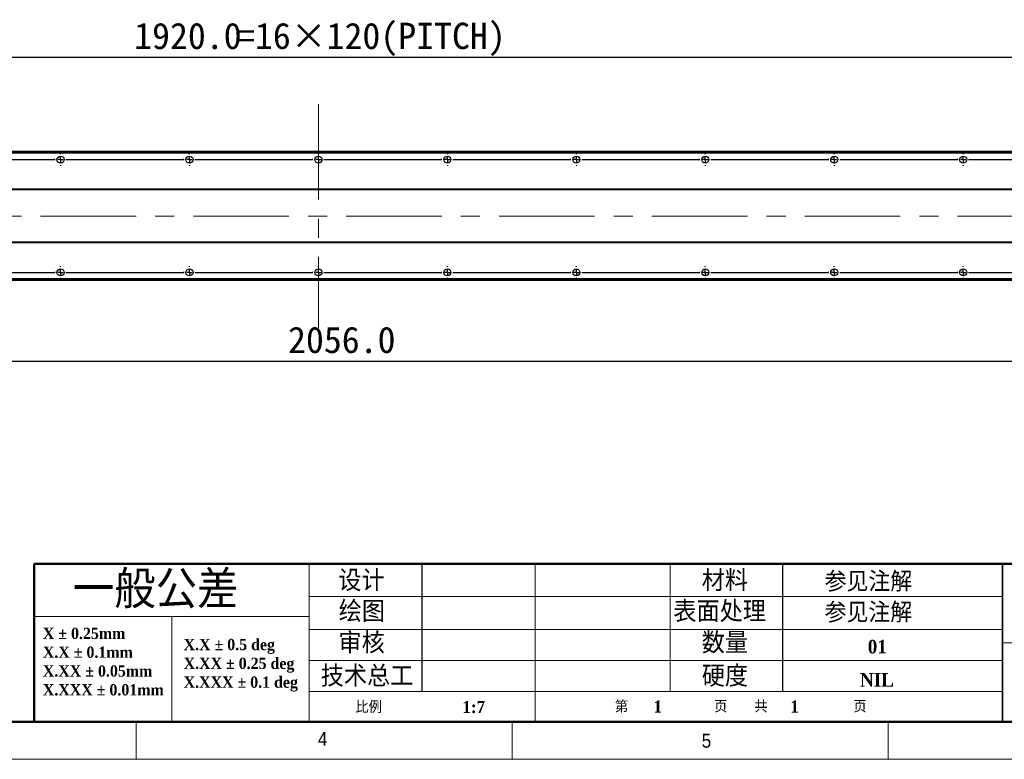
# Model space of a CAD drawing. Header units: millimetres. Extents: x 35 to 2924, y 35 to 2044.
# Tile 4 of 9: x 1012 to 1928, y 35 to 724. Entities that reach past the tile are written whole.
import ezdxf

# ---------------------------------------------------------------- set-up
doc = ezdxf.new("R2010")
doc.units = ezdxf.units.MM
doc.header["$LTSCALE"] = 7
doc.linetypes.add('CENTERX2', pattern=[20.32, 12.7, -2.54, 2.54, -2.54])
doc.layers.add('DIMNS', color=7, linetype='Continuous')
doc.styles.add('SLDTEXTSTYLE1', font='Gothic.ttf', dxfattribs={"width": 0.913})
doc.styles.add('SLDTEXTSTYLE2', font='timesbd.ttf', dxfattribs={"width": 0.933})
doc.styles.add('SLDTEXTSTYLE3', font='txt', dxfattribs={"bigfont": 'bigfont'})
doc.styles.add('SLDTEXTSTYLE4', font='txt', dxfattribs={"bigfont": 'bigfont'})
doc.styles.add('SLDTEXTSTYLE9', font='txt')
doc.dimstyles.new('SLDDIMSTYLE0', dxfattribs={"dimtxt": 24.5, "dimasz": 14, "dimexe": 0, "dimexo": 0.0625, "dimgap": 6.125, "dimtad": 2, "dimdec": 1, "dimrnd": 1e-09, "dimzin": 4, "dimdsep": 46, "dimtxsty": 'SLDTEXTSTYLE9', "dimsah": 1, "dimcen": 0.09, "dimadec": 0, "dimazin": 1, "dimtfac": 1, "dimtdec": 1, "dimtofl": 0, "dimtmove": 0, "dimatfit": 3, "dimfxl": 0, "dimfrac": 2, "dimtolj": 1, "dimtzin": 12, "dimarcsym": 0})

# ---------------------------------------------------------------- blocks, each defined once
blk = doc.blocks.new('SW_NOTE_0')
at = {"color": 0, "linetype": 'Continuous', "lineweight": 0, "char_height": 10.5, "attachment_point": 1, "style": 'SLDTEXTSTYLE2'}
for s, insert in [('X.X ± 0.5 deg', (0, 13.85)), ('X.XX ± 0.25 deg', (0, -3.65)), ('X.XXX ± 0.1 deg', (0, -21.15))]:
    blk.add_mtext(s, dxfattribs=dict(at, insert=insert))
blk = doc.blocks.new('SW_NOTE_1')
at = {"color": 0, "linetype": 'Continuous', "lineweight": 0, "char_height": 10.5, "attachment_point": 1, "style": 'SLDTEXTSTYLE2'}
for s, insert in [('X ± 0.25mm ', (0, 13.85)), ('X.X ± 0.1mm', (0, -3.65))]:
    blk.add_mtext(s, dxfattribs=dict(at, insert=insert))
blk = doc.blocks.new('SW_NOTE_2')
at = {"color": 0, "linetype": 'Continuous', "lineweight": 0, "char_height": 10.5, "attachment_point": 1, "style": 'SLDTEXTSTYLE2'}
for s, insert in [('X.XX ± 0.05mm', (0, 13.85)), ('X.XXX ± 0.01mm', (0, -3.65))]:
    blk.add_mtext(s, dxfattribs=dict(at, insert=insert))
blk = doc.blocks.new('_D_13')
at = {"layer": 'DIMNS'}
for p, q in [((261.69, 531.97), (261.69, 398.67)), ((2317.69, 526.43), (2317.69, 398.67)), ((261.69, 405.67), (2317.69, 405.67))]:
    blk.add_line(p, q, dxfattribs=at)
for points in [[(261.69, 405.67), (275.69, 403.57), (275.69, 407.77)], [(2317.69, 405.67), (2303.69, 407.77), (2303.69, 403.57)]]:
    blk.add_solid(points, dxfattribs=at)
at = {"layer": 'DIMNS', "insert": (1261.41, 437.81), "char_height": 24.5, "attachment_point": 1, "style": 'SLDTEXTSTYLE9'}
blk.add_mtext('2056.0', dxfattribs=at)
blk = doc.blocks.new('_D_18')
at = {"layer": 'DIMNS'}
for p, q in [((329.69, 602.25), (329.69, 695.66)), ((329.69, 688.66), (2249.69, 688.66)), ((2249.69, 602.25), (2249.69, 695.66))]:
    blk.add_line(p, q, dxfattribs=at)
for points in [[(329.69, 688.66), (343.69, 686.56), (343.69, 690.76)], [(2249.69, 688.66), (2235.69, 690.76), (2235.69, 686.56)]]:
    blk.add_solid(points, dxfattribs=at)
at = {"layer": 'DIMNS', "char_height": 24.5, "attachment_point": 1, "style": 'SLDTEXTSTYLE9'}
for s, insert in [('1920.0', (1118.21, 720.8)), ('=16×120(PITCH)', (1213.97, 720.8))]:
    blk.add_mtext(s, dxfattribs=dict(at, insert=insert))
blk = doc.blocks.new('SW_CENTERMARKSYMBOL_2')
at = {"layer": 'DIMNS', "color": 0}
for p, q in [((365.08, 0), (474.92, 0)), ((474.92, 0), (474.16, 0)), ((480, 0), (477.46, 0)), ((480, 0), (477.46, 0)), ((480, 0), (477.46, 0)), ((480, 0), (477.46, 0)), ((480, 0), (477.46, 0)), ((480, 0), (477.46, 0)), ((480, 0), (477.46, 0)), ((480, 5.08), (480, 5.84)), ((480, 0), (480, 2.54)), ((480, 0), (480, 2.54)), ((480, 0), (480, 2.54)), ((480, 0), (480, 2.54)), ((480, 0), (480, 2.54)), ((480, 0), (480, 2.54)), ((480, 0), (480, 2.54)), ((480, 0), (480, -2.54)), ((480, 0), (482.54, 0)), ((480, 0), (480, -2.54)), ((480, 0), (482.54, 0)), ((480, 0), (480, -2.54)), ((480, 0), (482.54, 0)), ((480, 0), (480, -2.54)), ((480, 0), (482.54, 0)), ((480, 0), (480, -2.54)), ((480, 0), (482.54, 0)), ((480, 0), (480, -2.54)), ((480, 0), (482.54, 0)), ((480, 0), (480, -2.54)), ((480, 0), (482.54, 0)), ((485.08, 0), (485.84, 0)), ((485.08, 0), (594.92, 0)), ((594.92, 0), (594.16, 0)), ((600, 0), (597.46, 0)), ((600, 0), (597.46, 0)), ((600, 0), (597.46, 0)), ((600, 0), (597.46, 0)), ((600, 0), (597.46, 0)), ((600, 0), (597.46, 0)), ((600, 0), (597.46, 0)), ((600, 0), (597.46, 0)), ((600, 5.08), (600, 5.84)), ((600, 0), (600, 2.54)), ((600, 0), (600, 2.54)), ((600, 0), (600, 2.54)), ((600, 0), (600, 2.54)), ((600, 0), (600, 2.54)), ((600, 0), (600, 2.54)), ((600, 0), (600, 2.54)), ((600, 0), (600, 2.54)), ((600, 0), (600, -2.54)), ((600, 0), (602.54, 0)), ((600, 0), (600, -2.54)), ((600, 0), (602.54, 0)), ((600, 0), (600, -2.54)), ((600, 0), (602.54, 0)), ((600, 0), (600, -2.54)), ((600, 0), (602.54, 0)), ((600, 0), (600, -2.54)), ((600, 0), (602.54, 0)), ((600, 0), (600, -2.54)), ((600, 0), (602.54, 0)), ((600, 0), (600, -2.54)), ((600, 0), (602.54, 0)), ((600, 0), (600, -2.54)), ((600, 0), (602.54, 0)), ((605.08, 0), (605.84, 0)), ((605.08, 0), (714.92, 0)), ((714.92, 0), (714.16, 0)), ((720, 0), (717.46, 0)), ((720, 0), (717.46, 0)), ((720, 0), (717.46, 0)), ((720, 0), (717.46, 0)), ((720, 0), (717.46, 0)), ((720, 0), (717.46, 0)), ((720, 0), (717.46, 0)), ((720, 0), (717.46, 0)), ((720, 0), (717.46, 0)), ((720, 5.08), (720, 5.84)), ((720, 0), (720, 2.54)), ((720, 0), (720, 2.54)), ((720, 0), (720, 2.54)), ((720, 0), (720, 2.54)), ((720, 0), (720, 2.54)), ((720, 0), (720, 2.54)), ((720, 0), (720, 2.54)), ((720, 0), (720, 2.54)), ((720, 0), (720, 2.54)), ((720, 0), (720, -2.54)), ((720, 0), (722.54, 0)), ((720, 0), (720, -2.54)), ((720, 0), (722.54, 0)), ((720, 0), (720, -2.54)), ((720, 0), (722.54, 0)), ((720, 0), (720, -2.54)), ((720, 0), (722.54, 0)), ((720, 0), (720, -2.54)), ((720, 0), (722.54, 0)), ((720, 0), (720, -2.54)), ((720, 0), (722.54, 0)), ((720, 0), (720, -2.54)), ((720, 0), (722.54, 0)), ((720, 0), (720, -2.54)), ((720, 0), (722.54, 0)), ((720, 0), (720, -2.54)), ((720, 0), (722.54, 0)), ((725.08, 0), (725.84, 0)), ((725.08, 0), (834.92, 0)), ((834.92, 0), (834.16, 0)), ((840, 0), (837.46, 0)), ((840, 0), (837.46, 0)), ((840, 0), (837.46, 0)), ((840, 0), (837.46, 0)), ((840, 0), (837.46, 0)), ((840, 0), (837.46, 0)), ((840, 0), (837.46, 0)), ((840, 0), (837.46, 0)), ((840, 5.08), (840, 5.84)), ((840, 0), (840, 2.54)), ((840, 0), (840, 2.54)), ((840, 0), (840, 2.54)), ((840, 0), (840, 2.54)), ((840, 0), (840, 2.54)), ((840, 0), (840, 2.54)), ((840, 0), (840, 2.54)), ((840, 0), (840, 2.54)), ((840, 0), (840, -2.54)), ((840, 0), (842.54, 0)), ((840, 0), (840, -2.54)), ((840, 0), (842.54, 0)), ((840, 0), (840, -2.54)), ((840, 0), (842.54, 0)), ((840, 0), (840, -2.54)), ((840, 0), (842.54, 0)), ((840, 0), (840, -2.54)), ((840, 0), (842.54, 0)), ((840, 0), (840, -2.54)), ((840, 0), (842.54, 0)), ((840, 0), (840, -2.54)), ((840, 0), (842.54, 0)), ((840, 0), (840, -2.54)), ((840, 0), (842.54, 0)), ((845.08, 0), (845.84, 0)), ((845.08, 0), (954.92, 0)), ((954.92, 0), (954.16, 0)), ((960, 0), (957.46, 0)), ((960, 0), (957.46, 0)), ((960, 0), (957.46, 0)), ((960, 0), (957.46, 0)), ((960, 0), (957.46, 0)), ((960, 0), (957.46, 0)), ((960, 0), (957.46, 0)), ((960, 5.08), (960, 5.84)), ((960, 0), (960, 2.54)), ((960, 0), (960, 2.54)), ((960, 0), (960, 2.54)), ((960, 0), (960, 2.54)), ((960, 0), (960, 2.54)), ((960, 0), (960, 2.54)), ((960, 0), (960, 2.54)), ((960, 0), (960, -2.54)), ((960, 0), (962.54, 0)), ((960, 0), (960, -2.54)), ((960, 0), (962.54, 0)), ((960, 0), (960, -2.54)), ((960, 0), (962.54, 0)), ((960, 0), (960, -2.54)), ((960, 0), (962.54, 0)), ((960, 0), (960, -2.54)), ((960, 0), (962.54, 0)), ((960, 0), (960, -2.54)), ((960, 0), (962.54, 0)), ((960, 0), (960, -2.54)), ((960, 0), (962.54, 0)), ((965.08, 0), (965.84, 0)), ((965.08, 0), (1074.92, 0)), ((1074.92, 0), (1074.16, 0)), ((1080, 0), (1077.46, 0)), ((1080, 0), (1077.46, 0)), ((1080, 0), (1077.46, 0)), ((1080, 0), (1077.46, 0)), ((1080, 0), (1077.46, 0)), ((1080, 0), (1077.46, 0)), ((1080, 5.08), (1080, 5.84)), ((1080, 0), (1080, 2.54)), ((1080, 0), (1080, 2.54)), ((1080, 0), (1080, 2.54)), ((1080, 0), (1080, 2.54)), ((1080, 0), (1080, 2.54)), ((1080, 0), (1080, 2.54)), ((1080, 0), (1080, -2.54)), ((1080, 0), (1082.54, 0)), ((1080, 0), (1080, -2.54)), ((1080, 0), (1082.54, 0)), ((1080, 0), (1080, -2.54)), ((1080, 0), (1082.54, 0)), ((1080, 0), (1080, -2.54)), ((1080, 0), (1082.54, 0)), ((1080, 0), (1080, -2.54)), ((1080, 0), (1082.54, 0)), ((1080, 0), (1080, -2.54)), ((1080, 0), (1082.54, 0)), ((1085.08, 0), (1085.84, 0)), ((1085.08, 0), (1194.92, 0)), ((1194.92, 0), (1194.16, 0)), ((1200, 0), (1197.46, 0)), ((1200, 0), (1197.46, 0)), ((1200, 0), (1197.46, 0)), ((1200, 0), (1197.46, 0)), ((1200, 0), (1197.46, 0)), ((1200, 5.08), (1200, 5.84)), ((1200, 0), (1200, 2.54)), ((1200, 0), (1200, 2.54)), ((1200, 0), (1200, 2.54)), ((1200, 0), (1200, 2.54)), ((1200, 0), (1200, 2.54)), ((1200, 0), (1200, -2.54)), ((1200, 0), (1202.54, 0)), ((1200, 0), (1200, -2.54)), ((1200, 0), (1202.54, 0)), ((1200, 0), (1200, -2.54)), ((1200, 0), (1202.54, 0)), ((1200, 0), (1200, -2.54)), ((1200, 0), (1202.54, 0)), ((1200, 0), (1200, -2.54)), ((1200, 0), (1202.54, 0)), ((1205.08, 0), (1205.84, 0)), ((1205.08, 0), (1314.92, 0)), ((1314.92, 0), (1314.16, 0)), ((1320, 0), (1317.46, 0)), ((1320, 0), (1317.46, 0)), ((1320, 0), (1317.46, 0)), ((1320, 0), (1317.46, 0)), ((1320, 5.08), (1320, 5.84)), ((1320, 0), (1320, 2.54)), ((1320, 0), (1320, 2.54)), ((1320, 0), (1320, 2.54)), ((1320, 0), (1320, 2.54)), ((1320, 0), (1320, -2.54)), ((1320, 0), (1322.54, 0)), ((1320, 0), (1320, -2.54)), ((1320, 0), (1322.54, 0)), ((1320, 0), (1320, -2.54)), ((1320, 0), (1322.54, 0)), ((1320, 0), (1320, -2.54)), ((1320, 0), (1322.54, 0)), ((1325.08, 0), (1325.84, 0)), ((1325.08, 0), (1434.92, 0)), ((480, -5.08), (480, -5.84)), ((600, -5.08), (600, -5.84)), ((720, -5.08), (720, -5.84)), ((840, -5.08), (840, -5.84)), ((960, -5.08), (960, -5.84)), ((1080, -5.08), (1080, -5.84)), ((1200, -5.08), (1200, -5.84)), ((1320, -5.08), (1320, -5.84))]:
    blk.add_line(p, q, dxfattribs=at)
blk = doc.blocks.new('SW_CENTERMARKSYMBOL_3')
at = {"layer": 'DIMNS', "color": 0}
for p, q in [((245.08, 0), (354.92, 0)), ((354.92, 0), (354.16, 0)), ((360, 0), (357.46, 0)), ((360, 0), (357.46, 0)), ((360, 0), (357.46, 0)), ((360, 0), (357.46, 0)), ((360, 0), (357.46, 0)), ((360, 0), (357.46, 0)), ((360, 0), (357.46, 0)), ((360, 5.08), (360, 5.84)), ((360, 0), (360, 2.54)), ((360, 0), (360, 2.54)), ((360, 0), (360, 2.54)), ((360, 0), (360, 2.54)), ((360, 0), (360, 2.54)), ((360, 0), (360, 2.54)), ((360, 0), (360, 2.54)), ((360, 0), (360, -2.54)), ((360, 0), (362.54, 0)), ((360, 0), (360, -2.54)), ((360, 0), (362.54, 0)), ((360, 0), (360, -2.54)), ((360, 0), (362.54, 0)), ((360, 0), (360, -2.54)), ((360, 0), (362.54, 0)), ((360, 0), (360, -2.54)), ((360, 0), (362.54, 0)), ((360, 0), (360, -2.54)), ((360, 0), (362.54, 0)), ((360, 0), (360, -2.54)), ((360, 0), (362.54, 0)), ((365.08, 0), (365.84, 0)), ((365.08, 0), (474.92, 0)), ((474.92, 0), (474.16, 0)), ((480, 0), (477.46, 0)), ((480, 0), (477.46, 0)), ((480, 0), (477.46, 0)), ((480, 0), (477.46, 0)), ((480, 0), (477.46, 0)), ((480, 0), (477.46, 0)), ((480, 0), (477.46, 0)), ((480, 0), (477.46, 0)), ((480, 5.08), (480, 5.84)), ((480, 0), (480, 2.54)), ((480, 0), (480, 2.54)), ((480, 0), (480, 2.54)), ((480, 0), (480, 2.54)), ((480, 0), (480, 2.54)), ((480, 0), (480, 2.54)), ((480, 0), (480, 2.54)), ((480, 0), (480, 2.54)), ((480, 0), (480, -2.54)), ((480, 0), (482.54, 0)), ((480, 0), (480, -2.54)), ((480, 0), (482.54, 0)), ((480, 0), (480, -2.54)), ((480, 0), (482.54, 0)), ((480, 0), (480, -2.54)), ((480, 0), (482.54, 0)), ((480, 0), (480, -2.54)), ((480, 0), (482.54, 0)), ((480, 0), (480, -2.54)), ((480, 0), (482.54, 0)), ((480, 0), (480, -2.54)), ((480, 0), (482.54, 0)), ((480, 0), (480, -2.54)), ((480, 0), (482.54, 0)), ((485.08, 0), (485.84, 0)), ((485.08, 0), (594.92, 0)), ((594.92, 0), (594.16, 0)), ((600, 0), (597.46, 0)), ((600, 0), (597.46, 0)), ((600, 0), (597.46, 0)), ((600, 0), (597.46, 0)), ((600, 0), (597.46, 0)), ((600, 0), (597.46, 0)), ((600, 0), (597.46, 0)), ((600, 0), (597.46, 0)), ((600, 0), (597.46, 0)), ((600, 5.08), (600, 5.84)), ((600, 0), (600, 2.54)), ((600, 0), (600, 2.54)), ((600, 0), (600, 2.54)), ((600, 0), (600, 2.54)), ((600, 0), (600, 2.54)), ((600, 0), (600, 2.54)), ((600, 0), (600, 2.54)), ((600, 0), (600, 2.54)), ((600, 0), (600, 2.54)), ((600, 0), (600, -2.54)), ((600, 0), (602.54, 0)), ((600, 0), (600, -2.54)), ((600, 0), (602.54, 0)), ((600, 0), (600, -2.54)), ((600, 0), (602.54, 0)), ((600, 0), (600, -2.54)), ((600, 0), (602.54, 0)), ((600, 0), (600, -2.54)), ((600, 0), (602.54, 0)), ((600, 0), (600, -2.54)), ((600, 0), (602.54, 0)), ((600, 0), (600, -2.54)), ((600, 0), (602.54, 0)), ((600, 0), (600, -2.54)), ((600, 0), (602.54, 0)), ((600, 0), (600, -2.54)), ((600, 0), (602.54, 0)), ((605.08, 0), (605.84, 0)), ((605.08, 0), (714.92, 0)), ((714.92, 0), (714.16, 0)), ((720, 0), (717.46, 0)), ((720, 0), (717.46, 0)), ((720, 0), (717.46, 0)), ((720, 0), (717.46, 0)), ((720, 0), (717.46, 0)), ((720, 0), (717.46, 0)), ((720, 0), (717.46, 0)), ((720, 0), (717.46, 0)), ((720, 5.08), (720, 5.84)), ((720, 0), (720, 2.54)), ((720, 0), (720, 2.54)), ((720, 0), (720, 2.54)), ((720, 0), (720, 2.54)), ((720, 0), (720, 2.54)), ((720, 0), (720, 2.54)), ((720, 0), (720, 2.54)), ((720, 0), (720, 2.54)), ((720, 0), (720, -2.54)), ((720, 0), (722.54, 0)), ((720, 0), (720, -2.54)), ((720, 0), (722.54, 0)), ((720, 0), (720, -2.54)), ((720, 0), (722.54, 0)), ((720, 0), (720, -2.54)), ((720, 0), (722.54, 0)), ((720, 0), (720, -2.54)), ((720, 0), (722.54, 0)), ((720, 0), (720, -2.54)), ((720, 0), (722.54, 0)), ((720, 0), (720, -2.54)), ((720, 0), (722.54, 0)), ((720, 0), (720, -2.54)), ((720, 0), (722.54, 0)), ((725.08, 0), (725.84, 0)), ((725.08, 0), (834.92, 0)), ((834.92, 0), (834.16, 0)), ((840, 0), (837.46, 0)), ((840, 0), (837.46, 0)), ((840, 0), (837.46, 0)), ((840, 0), (837.46, 0)), ((840, 0), (837.46, 0)), ((840, 0), (837.46, 0)), ((840, 0), (837.46, 0)), ((840, 5.08), (840, 5.84)), ((840, 0), (840, 2.54)), ((840, 0), (840, 2.54)), ((840, 0), (840, 2.54)), ((840, 0), (840, 2.54)), ((840, 0), (840, 2.54)), ((840, 0), (840, 2.54)), ((840, 0), (840, 2.54)), ((840, 0), (840, -2.54)), ((840, 0), (842.54, 0)), ((840, 0), (840, -2.54)), ((840, 0), (842.54, 0)), ((840, 0), (840, -2.54)), ((840, 0), (842.54, 0)), ((840, 0), (840, -2.54)), ((840, 0), (842.54, 0)), ((840, 0), (840, -2.54)), ((840, 0), (842.54, 0)), ((840, 0), (840, -2.54)), ((840, 0), (842.54, 0)), ((840, 0), (840, -2.54)), ((840, 0), (842.54, 0)), ((845.08, 0), (845.84, 0)), ((845.08, 0), (954.92, 0)), ((954.92, 0), (954.16, 0)), ((960, 0), (957.46, 0)), ((960, 0), (957.46, 0)), ((960, 0), (957.46, 0)), ((960, 0), (957.46, 0)), ((960, 0), (957.46, 0)), ((960, 0), (957.46, 0)), ((960, 5.08), (960, 5.84)), ((960, 0), (960, 2.54)), ((960, 0), (960, 2.54)), ((960, 0), (960, 2.54)), ((960, 0), (960, 2.54)), ((960, 0), (960, 2.54)), ((960, 0), (960, 2.54)), ((960, 0), (960, -2.54)), ((960, 0), (962.54, 0)), ((960, 0), (960, -2.54)), ((960, 0), (962.54, 0)), ((960, 0), (960, -2.54)), ((960, 0), (962.54, 0)), ((960, 0), (960, -2.54)), ((960, 0), (962.54, 0)), ((960, 0), (960, -2.54)), ((960, 0), (962.54, 0)), ((960, 0), (960, -2.54)), ((960, 0), (962.54, 0)), ((965.08, 0), (965.84, 0)), ((965.08, 0), (1074.92, 0)), ((1074.92, 0), (1074.16, 0)), ((1080, 0), (1077.46, 0)), ((1080, 0), (1077.46, 0)), ((1080, 0), (1077.46, 0)), ((1080, 0), (1077.46, 0)), ((1080, 0), (1077.46, 0)), ((1080, 5.08), (1080, 5.84)), ((1080, 0), (1080, 2.54)), ((1080, 0), (1080, 2.54)), ((1080, 0), (1080, 2.54)), ((1080, 0), (1080, 2.54)), ((1080, 0), (1080, 2.54)), ((1080, 0), (1080, -2.54)), ((1080, 0), (1082.54, 0)), ((1080, 0), (1080, -2.54)), ((1080, 0), (1082.54, 0)), ((1080, 0), (1080, -2.54)), ((1080, 0), (1082.54, 0)), ((1080, 0), (1080, -2.54)), ((1080, 0), (1082.54, 0)), ((1080, 0), (1080, -2.54)), ((1080, 0), (1082.54, 0)), ((1085.08, 0), (1085.84, 0)), ((1085.08, 0), (1194.92, 0)), ((1194.92, 0), (1194.16, 0)), ((1200, 0), (1197.46, 0)), ((1200, 0), (1197.46, 0)), ((1200, 0), (1197.46, 0)), ((1200, 0), (1197.46, 0)), ((1200, 5.08), (1200, 5.84)), ((1200, 0), (1200, 2.54)), ((1200, 0), (1200, 2.54)), ((1200, 0), (1200, 2.54)), ((1200, 0), (1200, 2.54)), ((1200, 0), (1200, -2.54)), ((1200, 0), (1202.54, 0)), ((1200, 0), (1200, -2.54)), ((1200, 0), (1202.54, 0)), ((1200, 0), (1200, -2.54)), ((1200, 0), (1202.54, 0)), ((1200, 0), (1200, -2.54)), ((1200, 0), (1202.54, 0)), ((1205.08, 0), (1205.84, 0)), ((1205.08, 0), (1314.92, 0)), ((360, -5.08), (360, -5.84)), ((480, -5.08), (480, -5.84)), ((600, -5.08), (600, -5.84)), ((720, -5.08), (720, -5.84)), ((840, -5.08), (840, -5.84)), ((960, -5.08), (960, -5.84)), ((1080, -5.08), (1080, -5.84)), ((1200, -5.08), (1200, -5.84))]:
    blk.add_line(p, q, dxfattribs=at)
blk = doc.blocks.new('SW_CENTERMARKSYMBOL_6')
at = {"layer": 'DIMNS', "color": 0}
for p, q in [((-1314.92, 0), (-1205.08, 0)), ((-1205.08, 0), (-1205.84, 0)), ((-1200, 0), (-1202.54, 0)), ((-1200, 0), (-1202.54, 0)), ((-1200, 0), (-1202.54, 0)), ((-1200, 0), (-1202.54, 0)), ((-1200, 0), (-1202.54, 0)), ((-1200, 0), (-1202.54, 0)), ((-1200, 0), (-1202.54, 0)), ((-1200, 5.08), (-1200, 5.84)), ((-1200, 0), (-1200, 2.54)), ((-1200, 0), (-1200, 2.54)), ((-1200, 0), (-1200, 2.54)), ((-1200, 0), (-1200, 2.54)), ((-1200, 0), (-1200, 2.54)), ((-1200, 0), (-1200, 2.54)), ((-1200, 0), (-1200, 2.54)), ((-1200, 0), (-1200, -2.54)), ((-1200, 0), (-1197.46, 0)), ((-1200, 0), (-1200, -2.54)), ((-1200, 0), (-1197.46, 0)), ((-1200, 0), (-1200, -2.54)), ((-1200, 0), (-1197.46, 0)), ((-1200, 0), (-1200, -2.54)), ((-1200, 0), (-1197.46, 0)), ((-1200, 0), (-1200, -2.54)), ((-1200, 0), (-1197.46, 0)), ((-1200, 0), (-1200, -2.54)), ((-1200, 0), (-1197.46, 0)), ((-1200, 0), (-1200, -2.54)), ((-1200, 0), (-1197.46, 0)), ((-1194.92, 0), (-1194.16, 0)), ((-1194.92, 0), (-1085.08, 0)), ((-1085.08, 0), (-1085.84, 0)), ((-1080, 0), (-1082.54, 0)), ((-1080, 0), (-1082.54, 0)), ((-1080, 0), (-1082.54, 0)), ((-1080, 0), (-1082.54, 0)), ((-1080, 0), (-1082.54, 0)), ((-1080, 0), (-1082.54, 0)), ((-1080, 0), (-1082.54, 0)), ((-1080, 0), (-1082.54, 0)), ((-1080, 5.08), (-1080, 5.84)), ((-1080, 0), (-1080, 2.54)), ((-1080, 0), (-1080, 2.54)), ((-1080, 0), (-1080, 2.54)), ((-1080, 0), (-1080, 2.54)), ((-1080, 0), (-1080, 2.54)), ((-1080, 0), (-1080, 2.54)), ((-1080, 0), (-1080, 2.54)), ((-1080, 0), (-1080, 2.54)), ((-1080, 0), (-1080, -2.54)), ((-1080, 0), (-1077.46, 0)), ((-1080, 0), (-1080, -2.54)), ((-1080, 0), (-1077.46, 0)), ((-1080, 0), (-1080, -2.54)), ((-1080, 0), (-1077.46, 0)), ((-1080, 0), (-1080, -2.54)), ((-1080, 0), (-1077.46, 0)), ((-1080, 0), (-1080, -2.54)), ((-1080, 0), (-1077.46, 0)), ((-1080, 0), (-1080, -2.54)), ((-1080, 0), (-1077.46, 0)), ((-1080, 0), (-1080, -2.54)), ((-1080, 0), (-1077.46, 0)), ((-1080, 0), (-1080, -2.54)), ((-1080, 0), (-1077.46, 0)), ((-1074.92, 0), (-1074.16, 0)), ((-1074.92, 0), (-965.08, 0)), ((-965.08, 0), (-965.84, 0)), ((-960, 0), (-962.54, 0)), ((-960, 0), (-962.54, 0)), ((-960, 0), (-962.54, 0)), ((-960, 0), (-962.54, 0)), ((-960, 0), (-962.54, 0)), ((-960, 0), (-962.54, 0)), ((-960, 0), (-962.54, 0)), ((-960, 0), (-962.54, 0)), ((-960, 0), (-962.54, 0)), ((-960, 5.08), (-960, 5.84)), ((-960, 0), (-960, 2.54)), ((-960, 0), (-960, 2.54)), ((-960, 0), (-960, 2.54)), ((-960, 0), (-960, 2.54)), ((-960, 0), (-960, 2.54)), ((-960, 0), (-960, 2.54)), ((-960, 0), (-960, 2.54)), ((-960, 0), (-960, 2.54)), ((-960, 0), (-960, 2.54)), ((-960, 0), (-960, -2.54)), ((-960, 0), (-957.46, 0)), ((-960, 0), (-960, -2.54)), ((-960, 0), (-957.46, 0)), ((-960, 0), (-960, -2.54)), ((-960, 0), (-957.46, 0)), ((-960, 0), (-960, -2.54)), ((-960, 0), (-957.46, 0)), ((-960, 0), (-960, -2.54)), ((-960, 0), (-957.46, 0)), ((-960, 0), (-960, -2.54)), ((-960, 0), (-957.46, 0)), ((-960, 0), (-960, -2.54)), ((-960, 0), (-957.46, 0)), ((-960, 0), (-960, -2.54)), ((-960, 0), (-957.46, 0)), ((-960, 0), (-960, -2.54)), ((-960, 0), (-957.46, 0)), ((-954.92, 0), (-954.16, 0)), ((-954.92, 0), (-845.08, 0)), ((-845.08, 0), (-845.84, 0)), ((-840, 0), (-842.54, 0)), ((-840, 0), (-842.54, 0)), ((-840, 0), (-842.54, 0)), ((-840, 0), (-842.54, 0)), ((-840, 0), (-842.54, 0)), ((-840, 0), (-842.54, 0)), ((-840, 0), (-842.54, 0)), ((-840, 0), (-842.54, 0)), ((-840, 5.08), (-840, 5.84)), ((-840, 0), (-840, 2.54)), ((-840, 0), (-840, 2.54)), ((-840, 0), (-840, 2.54)), ((-840, 0), (-840, 2.54)), ((-840, 0), (-840, 2.54)), ((-840, 0), (-840, 2.54)), ((-840, 0), (-840, 2.54)), ((-840, 0), (-840, 2.54)), ((-840, 0), (-840, -2.54)), ((-840, 0), (-837.46, 0)), ((-840, 0), (-840, -2.54)), ((-840, 0), (-837.46, 0)), ((-840, 0), (-840, -2.54)), ((-840, 0), (-837.46, 0)), ((-840, 0), (-840, -2.54)), ((-840, 0), (-837.46, 0)), ((-840, 0), (-840, -2.54)), ((-840, 0), (-837.46, 0)), ((-840, 0), (-840, -2.54)), ((-840, 0), (-837.46, 0)), ((-840, 0), (-840, -2.54)), ((-840, 0), (-837.46, 0)), ((-840, 0), (-840, -2.54)), ((-840, 0), (-837.46, 0)), ((-834.92, 0), (-834.16, 0)), ((-834.92, 0), (-725.08, 0)), ((-725.08, 0), (-725.84, 0)), ((-720, 0), (-722.54, 0)), ((-720, 0), (-722.54, 0)), ((-720, 0), (-722.54, 0)), ((-720, 0), (-722.54, 0)), ((-720, 0), (-722.54, 0)), ((-720, 0), (-722.54, 0)), ((-720, 0), (-722.54, 0)), ((-720, 5.08), (-720, 5.84)), ((-720, 0), (-720, 2.54)), ((-720, 0), (-720, 2.54)), ((-720, 0), (-720, 2.54)), ((-720, 0), (-720, 2.54)), ((-720, 0), (-720, 2.54)), ((-720, 0), (-720, 2.54)), ((-720, 0), (-720, 2.54)), ((-720, 0), (-720, -2.54)), ((-720, 0), (-717.46, 0)), ((-720, 0), (-720, -2.54)), ((-720, 0), (-717.46, 0)), ((-720, 0), (-720, -2.54)), ((-720, 0), (-717.46, 0)), ((-720, 0), (-720, -2.54)), ((-720, 0), (-717.46, 0)), ((-720, 0), (-720, -2.54)), ((-720, 0), (-717.46, 0)), ((-720, 0), (-720, -2.54)), ((-720, 0), (-717.46, 0)), ((-720, 0), (-720, -2.54)), ((-720, 0), (-717.46, 0)), ((-714.92, 0), (-714.16, 0)), ((-714.92, 0), (-605.08, 0)), ((-605.08, 0), (-605.84, 0)), ((-600, 0), (-602.54, 0)), ((-600, 0), (-602.54, 0)), ((-600, 0), (-602.54, 0)), ((-600, 0), (-602.54, 0)), ((-600, 0), (-602.54, 0)), ((-600, 0), (-602.54, 0)), ((-600, 5.08), (-600, 5.84)), ((-600, 0), (-600, 2.54)), ((-600, 0), (-600, 2.54)), ((-600, 0), (-600, 2.54)), ((-600, 0), (-600, 2.54)), ((-600, 0), (-600, 2.54)), ((-600, 0), (-600, 2.54)), ((-600, 0), (-600, -2.54)), ((-600, 0), (-597.46, 0)), ((-600, 0), (-600, -2.54)), ((-600, 0), (-597.46, 0)), ((-600, 0), (-600, -2.54)), ((-600, 0), (-597.46, 0)), ((-600, 0), (-600, -2.54)), ((-600, 0), (-597.46, 0)), ((-600, 0), (-600, -2.54)), ((-600, 0), (-597.46, 0)), ((-600, 0), (-600, -2.54)), ((-600, 0), (-597.46, 0)), ((-594.92, 0), (-594.16, 0)), ((-594.92, 0), (-485.08, 0)), ((-485.08, 0), (-485.84, 0)), ((-480, 0), (-482.54, 0)), ((-480, 0), (-482.54, 0)), ((-480, 0), (-482.54, 0)), ((-480, 0), (-482.54, 0)), ((-480, 0), (-482.54, 0)), ((-480, 5.08), (-480, 5.84)), ((-480, 0), (-480, 2.54)), ((-480, 0), (-480, 2.54)), ((-480, 0), (-480, 2.54)), ((-480, 0), (-480, 2.54)), ((-480, 0), (-480, 2.54)), ((-480, 0), (-480, -2.54)), ((-480, 0), (-477.46, 0)), ((-480, 0), (-480, -2.54)), ((-480, 0), (-477.46, 0)), ((-480, 0), (-480, -2.54)), ((-480, 0), (-477.46, 0)), ((-480, 0), (-480, -2.54)), ((-480, 0), (-477.46, 0)), ((-480, 0), (-480, -2.54)), ((-480, 0), (-477.46, 0)), ((-474.92, 0), (-474.16, 0)), ((-474.92, 0), (-365.08, 0)), ((-365.08, 0), (-365.84, 0)), ((-360, 0), (-362.54, 0)), ((-360, 0), (-362.54, 0)), ((-360, 0), (-362.54, 0)), ((-360, 0), (-362.54, 0)), ((-360, 5.08), (-360, 5.84)), ((-360, 0), (-360, 2.54)), ((-360, 0), (-360, 2.54)), ((-360, 0), (-360, 2.54)), ((-360, 0), (-360, 2.54)), ((-360, 0), (-360, -2.54)), ((-360, 0), (-357.46, 0)), ((-360, 0), (-360, -2.54)), ((-360, 0), (-357.46, 0)), ((-360, 0), (-360, -2.54)), ((-360, 0), (-357.46, 0)), ((-360, 0), (-360, -2.54)), ((-360, 0), (-357.46, 0)), ((-354.92, 0), (-354.16, 0)), ((-354.92, 0), (-245.08, 0)), ((-1200, -5.08), (-1200, -5.84)), ((-1080, -5.08), (-1080, -5.84)), ((-960, -5.08), (-960, -5.84)), ((-840, -5.08), (-840, -5.84)), ((-720, -5.08), (-720, -5.84)), ((-600, -5.08), (-600, -5.84)), ((-480, -5.08), (-480, -5.84)), ((-360, -5.08), (-360, -5.84))]:
    blk.add_line(p, q, dxfattribs=at)
blk = doc.blocks.new('SW_CENTERMARKSYMBOL_7')
at = {"layer": 'DIMNS', "color": 0}
for p, q in [((-1314.92, 0), (-1205.08, 0)), ((-1205.08, 0), (-1205.84, 0)), ((-1200, 0), (-1202.54, 0)), ((-1200, 0), (-1202.54, 0)), ((-1200, 0), (-1202.54, 0)), ((-1200, 0), (-1202.54, 0)), ((-1200, 0), (-1202.54, 0)), ((-1200, 0), (-1202.54, 0)), ((-1200, 0), (-1202.54, 0)), ((-1200, 5.08), (-1200, 5.84)), ((-1200, 0), (-1200, 2.54)), ((-1200, 0), (-1200, 2.54)), ((-1200, 0), (-1200, 2.54)), ((-1200, 0), (-1200, 2.54)), ((-1200, 0), (-1200, 2.54)), ((-1200, 0), (-1200, 2.54)), ((-1200, 0), (-1200, 2.54)), ((-1200, 0), (-1200, -2.54)), ((-1200, 0), (-1197.46, 0)), ((-1200, 0), (-1200, -2.54)), ((-1200, 0), (-1197.46, 0)), ((-1200, 0), (-1200, -2.54)), ((-1200, 0), (-1197.46, 0)), ((-1200, 0), (-1200, -2.54)), ((-1200, 0), (-1197.46, 0)), ((-1200, 0), (-1200, -2.54)), ((-1200, 0), (-1197.46, 0)), ((-1200, 0), (-1200, -2.54)), ((-1200, 0), (-1197.46, 0)), ((-1200, 0), (-1200, -2.54)), ((-1200, 0), (-1197.46, 0)), ((-1194.92, 0), (-1194.16, 0)), ((-1194.92, 0), (-1085.08, 0)), ((-1085.08, 0), (-1085.84, 0)), ((-1080, 0), (-1082.54, 0)), ((-1080, 0), (-1082.54, 0)), ((-1080, 0), (-1082.54, 0)), ((-1080, 0), (-1082.54, 0)), ((-1080, 0), (-1082.54, 0)), ((-1080, 0), (-1082.54, 0)), ((-1080, 0), (-1082.54, 0)), ((-1080, 0), (-1082.54, 0)), ((-1080, 5.08), (-1080, 5.84)), ((-1080, 0), (-1080, 2.54)), ((-1080, 0), (-1080, 2.54)), ((-1080, 0), (-1080, 2.54)), ((-1080, 0), (-1080, 2.54)), ((-1080, 0), (-1080, 2.54)), ((-1080, 0), (-1080, 2.54)), ((-1080, 0), (-1080, 2.54)), ((-1080, 0), (-1080, 2.54)), ((-1080, 0), (-1080, -2.54)), ((-1080, 0), (-1077.46, 0)), ((-1080, 0), (-1080, -2.54)), ((-1080, 0), (-1077.46, 0)), ((-1080, 0), (-1080, -2.54)), ((-1080, 0), (-1077.46, 0)), ((-1080, 0), (-1080, -2.54)), ((-1080, 0), (-1077.46, 0)), ((-1080, 0), (-1080, -2.54)), ((-1080, 0), (-1077.46, 0)), ((-1080, 0), (-1080, -2.54)), ((-1080, 0), (-1077.46, 0)), ((-1080, 0), (-1080, -2.54)), ((-1080, 0), (-1077.46, 0)), ((-1080, 0), (-1080, -2.54)), ((-1080, 0), (-1077.46, 0)), ((-1074.92, 0), (-1074.16, 0)), ((-1074.92, 0), (-965.08, 0)), ((-965.08, 0), (-965.84, 0)), ((-960, 0), (-962.54, 0)), ((-960, 0), (-962.54, 0)), ((-960, 0), (-962.54, 0)), ((-960, 0), (-962.54, 0)), ((-960, 0), (-962.54, 0)), ((-960, 0), (-962.54, 0)), ((-960, 0), (-962.54, 0)), ((-960, 0), (-962.54, 0)), ((-960, 0), (-962.54, 0)), ((-960, 5.08), (-960, 5.84)), ((-960, 0), (-960, 2.54)), ((-960, 0), (-960, 2.54)), ((-960, 0), (-960, 2.54)), ((-960, 0), (-960, 2.54)), ((-960, 0), (-960, 2.54)), ((-960, 0), (-960, 2.54)), ((-960, 0), (-960, 2.54)), ((-960, 0), (-960, 2.54)), ((-960, 0), (-960, 2.54)), ((-960, 0), (-960, -2.54)), ((-960, 0), (-957.46, 0)), ((-960, 0), (-960, -2.54)), ((-960, 0), (-957.46, 0)), ((-960, 0), (-960, -2.54)), ((-960, 0), (-957.46, 0)), ((-960, 0), (-960, -2.54)), ((-960, 0), (-957.46, 0)), ((-960, 0), (-960, -2.54)), ((-960, 0), (-957.46, 0)), ((-960, 0), (-960, -2.54)), ((-960, 0), (-957.46, 0)), ((-960, 0), (-960, -2.54)), ((-960, 0), (-957.46, 0)), ((-960, 0), (-960, -2.54)), ((-960, 0), (-957.46, 0)), ((-960, 0), (-960, -2.54)), ((-960, 0), (-957.46, 0)), ((-954.92, 0), (-954.16, 0)), ((-954.92, 0), (-845.08, 0)), ((-845.08, 0), (-845.84, 0)), ((-840, 0), (-842.54, 0)), ((-840, 0), (-842.54, 0)), ((-840, 0), (-842.54, 0)), ((-840, 0), (-842.54, 0)), ((-840, 0), (-842.54, 0)), ((-840, 0), (-842.54, 0)), ((-840, 0), (-842.54, 0)), ((-840, 0), (-842.54, 0)), ((-840, 5.08), (-840, 5.84)), ((-840, 0), (-840, 2.54)), ((-840, 0), (-840, 2.54)), ((-840, 0), (-840, 2.54)), ((-840, 0), (-840, 2.54)), ((-840, 0), (-840, 2.54)), ((-840, 0), (-840, 2.54)), ((-840, 0), (-840, 2.54)), ((-840, 0), (-840, 2.54)), ((-840, 0), (-840, -2.54)), ((-840, 0), (-837.46, 0)), ((-840, 0), (-840, -2.54)), ((-840, 0), (-837.46, 0)), ((-840, 0), (-840, -2.54)), ((-840, 0), (-837.46, 0)), ((-840, 0), (-840, -2.54)), ((-840, 0), (-837.46, 0)), ((-840, 0), (-840, -2.54)), ((-840, 0), (-837.46, 0)), ((-840, 0), (-840, -2.54)), ((-840, 0), (-837.46, 0)), ((-840, 0), (-840, -2.54)), ((-840, 0), (-837.46, 0)), ((-840, 0), (-840, -2.54)), ((-840, 0), (-837.46, 0)), ((-834.92, 0), (-834.16, 0)), ((-834.92, 0), (-725.08, 0)), ((-725.08, 0), (-725.84, 0)), ((-720, 0), (-722.54, 0)), ((-720, 0), (-722.54, 0)), ((-720, 0), (-722.54, 0)), ((-720, 0), (-722.54, 0)), ((-720, 0), (-722.54, 0)), ((-720, 0), (-722.54, 0)), ((-720, 0), (-722.54, 0)), ((-720, 5.08), (-720, 5.84)), ((-720, 0), (-720, 2.54)), ((-720, 0), (-720, 2.54)), ((-720, 0), (-720, 2.54)), ((-720, 0), (-720, 2.54)), ((-720, 0), (-720, 2.54)), ((-720, 0), (-720, 2.54)), ((-720, 0), (-720, 2.54)), ((-720, 0), (-720, -2.54)), ((-720, 0), (-717.46, 0)), ((-720, 0), (-720, -2.54)), ((-720, 0), (-717.46, 0)), ((-720, 0), (-720, -2.54)), ((-720, 0), (-717.46, 0)), ((-720, 0), (-720, -2.54)), ((-720, 0), (-717.46, 0)), ((-720, 0), (-720, -2.54)), ((-720, 0), (-717.46, 0)), ((-720, 0), (-720, -2.54)), ((-720, 0), (-717.46, 0)), ((-720, 0), (-720, -2.54)), ((-720, 0), (-717.46, 0)), ((-714.92, 0), (-714.16, 0)), ((-714.92, 0), (-605.08, 0)), ((-605.08, 0), (-605.84, 0)), ((-600, 0), (-602.54, 0)), ((-600, 0), (-602.54, 0)), ((-600, 0), (-602.54, 0)), ((-600, 0), (-602.54, 0)), ((-600, 0), (-602.54, 0)), ((-600, 0), (-602.54, 0)), ((-600, 5.08), (-600, 5.84)), ((-600, 0), (-600, 2.54)), ((-600, 0), (-600, 2.54)), ((-600, 0), (-600, 2.54)), ((-600, 0), (-600, 2.54)), ((-600, 0), (-600, 2.54)), ((-600, 0), (-600, 2.54)), ((-600, 0), (-600, -2.54)), ((-600, 0), (-597.46, 0)), ((-600, 0), (-600, -2.54)), ((-600, 0), (-597.46, 0)), ((-600, 0), (-600, -2.54)), ((-600, 0), (-597.46, 0)), ((-600, 0), (-600, -2.54)), ((-600, 0), (-597.46, 0)), ((-600, 0), (-600, -2.54)), ((-600, 0), (-597.46, 0)), ((-600, 0), (-600, -2.54)), ((-600, 0), (-597.46, 0)), ((-594.92, 0), (-594.16, 0)), ((-594.92, 0), (-485.08, 0)), ((-485.08, 0), (-485.84, 0)), ((-480, 0), (-482.54, 0)), ((-480, 0), (-482.54, 0)), ((-480, 0), (-482.54, 0)), ((-480, 0), (-482.54, 0)), ((-480, 0), (-482.54, 0)), ((-480, 5.08), (-480, 5.84)), ((-480, 0), (-480, 2.54)), ((-480, 0), (-480, 2.54)), ((-480, 0), (-480, 2.54)), ((-480, 0), (-480, 2.54)), ((-480, 0), (-480, 2.54)), ((-480, 0), (-480, -2.54)), ((-480, 0), (-477.46, 0)), ((-480, 0), (-480, -2.54)), ((-480, 0), (-477.46, 0)), ((-480, 0), (-480, -2.54)), ((-480, 0), (-477.46, 0)), ((-480, 0), (-480, -2.54)), ((-480, 0), (-477.46, 0)), ((-480, 0), (-480, -2.54)), ((-480, 0), (-477.46, 0)), ((-474.92, 0), (-474.16, 0)), ((-474.92, 0), (-365.08, 0)), ((-365.08, 0), (-365.84, 0)), ((-360, 0), (-362.54, 0)), ((-360, 0), (-362.54, 0)), ((-360, 0), (-362.54, 0)), ((-360, 0), (-362.54, 0)), ((-360, 5.08), (-360, 5.84)), ((-360, 0), (-360, 2.54)), ((-360, 0), (-360, 2.54)), ((-360, 0), (-360, 2.54)), ((-360, 0), (-360, 2.54)), ((-360, 0), (-360, -2.54)), ((-360, 0), (-357.46, 0)), ((-360, 0), (-360, -2.54)), ((-360, 0), (-357.46, 0)), ((-360, 0), (-360, -2.54)), ((-360, 0), (-357.46, 0)), ((-360, 0), (-360, -2.54)), ((-360, 0), (-357.46, 0)), ((-354.92, 0), (-354.16, 0)), ((-354.92, 0), (-245.08, 0)), ((-1200, -5.08), (-1200, -5.84)), ((-1080, -5.08), (-1080, -5.84)), ((-960, -5.08), (-960, -5.84)), ((-840, -5.08), (-840, -5.84)), ((-720, -5.08), (-720, -5.84)), ((-600, -5.08), (-600, -5.84)), ((-480, -5.08), (-480, -5.84)), ((-360, -5.08), (-360, -5.84))]:
    blk.add_line(p, q, dxfattribs=at)

msp = doc.modelspace()

# ---------------------------------------------------------------- linework, layer by layer
at = {"color": 7, "linetype": 'Continuous', "lineweight": 25}
for p, q in [((2355.69, 600.86), (223.69, 600.86)), ((2355.69, 600.36), (223.69, 600.36)), ((2355.69, 599.36), (223.69, 599.36)), ((2355.69, 565.86), (223.69, 565.86)), ((2355.69, 565.36), (223.69, 565.36)), ((2355.69, 516.36), (223.69, 516.36)), ((2355.69, 515.86), (223.69, 515.86)), ((2355.69, 482.36), (223.69, 482.36)), ((2355.69, 481.36), (223.69, 481.36)), ((2355.69, 480.86), (223.69, 480.86))]:
    msp.add_line(p, q, dxfattribs=at)
at = {"color": 7, "linetype": 'Continuous', "lineweight": 50}
for p, q in [((1025.29, 217), (1025.29, 70)), ((1025.29, 217), (1281, 217)), ((2870, 217), (1281, 217)), ((70, 70), (2870, 70))]:
    msp.add_line(p, q, dxfattribs=at)
at = {"color": 7, "linetype": 'Continuous', "lineweight": 18}
for p, q in [((1281, 217), (1281, 192.5)), ((1281, 168), (1281, 217)), ((1281, 192.5), (1281, 217)), ((1491.29, 217), (1491.29, 70)), ((1617, 217), (1617, 98.04)), ((1281, 168), (1281, 192.5)), ((1281, 186.61), (1926.29, 186.61)), ((1281, 168), (1025.29, 168)), ((1153.14, 168), (1153.14, 70)), ((1281, 168), (1281, 70)), ((1281, 155.78), (1926.29, 155.78)), ((1926.29, 143.5), (2339.76, 143.5)), ((1281, 126.91), (1926.29, 126.91)), ((1926.29, 98.04), (1281, 98.04)), ((70, 70), (2870, 70)), ((861, 70), (2870, 70)), ((1120, 35), (1120, 70)), ((1470, 35), (1470, 70)), ((1820, 70), (1820, 35)), ((35, 35), (2905, 35))]:
    msp.add_line(p, q, dxfattribs=at)
at = {"color": 7, "linetype": 'Continuous', "lineweight": 35}
msp.add_line((1926.29, 217), (1926.29, 70), dxfattribs=at)
at = {"color": 7, "linetype": 'Continuous', "lineweight": 25}
for centre in [(1049.69, 593.36), (1169.69, 593.36), (1289.69, 593.36), (1409.69, 593.36), (1529.69, 593.36), (1649.69, 593.36), (1769.69, 593.36), (1889.69, 593.36), (1049.69, 488.36), (1169.69, 488.36), (1289.69, 488.36), (1409.69, 488.36), (1529.69, 488.36), (1649.69, 488.36), (1769.69, 488.36), (1889.69, 488.36)]:
    msp.add_circle(centre, 3.3, dxfattribs=at)
at = {"layer": 'DIMNS', "linetype": 'CENTERX2', "lineweight": 18}
for p, q in [((1289.69, 645.01), (1289.69, 436.71)), ((2400.14, 540.86), (179.24, 540.86))]:
    msp.add_line(p, q, dxfattribs=at)
at = {"layer": 'DIMNS', "color": 7}
for p, q in [((1386.18, 98.04), (1386.18, 217)), ((1721.53, 217), (1721.53, 98.04))]:
    msp.add_line(p, q, dxfattribs=at)

# ---------------------------------------------------------------- block references
at = {"color": 7, "linetype": 'Continuous', "lineweight": 0}
for name, p in [('SW_NOTE_1', (1033.26, 143.65)), ('SW_NOTE_0', (1164.24, 133.27)), ('SW_NOTE_2', (1033.26, 108.65))]:
    msp.add_blockref(name, p, dxfattribs=at)
at = {"layer": 'DIMNS'}
for name, p in [('SW_CENTERMARKSYMBOL_6', (2249.69, 593.36)), ('SW_CENTERMARKSYMBOL_3', (689.69, 593.36)), ('SW_CENTERMARKSYMBOL_7', (2249.69, 488.36)), ('SW_CENTERMARKSYMBOL_2', (569.69, 488.36))]:
    msp.add_blockref(name, p, dxfattribs=at)

# ---------------------------------------------------------------- texts
at = {"color": 7, "linetype": 'Continuous', "lineweight": 0, "attachment_point": 1}
for s, insert, char_height, style in [('一般公差', (1061.26, 210.7), 35, 'SLDTEXTSTYLE4'), ('设计', (1308.15, 211.2), 19.6, 'SLDTEXTSTYLE4'), ('材料', (1646.32, 211.2), 19.6, 'SLDTEXTSTYLE4'), ('参见注解', (1760.75, 209.7), 18.521, 'SLDTEXTSTYLE3'), ('绘图', (1308.57, 182.46), 19.6, 'SLDTEXTSTYLE4'), ('表面处理', (1619.95, 182.46), 19.6, 'SLDTEXTSTYLE4'), ('参见注解', (1760.75, 180.95), 18.521, 'SLDTEXTSTYLE3'), ('审核', (1308.34, 153.23), 19.6, 'SLDTEXTSTYLE4'), ('数量', (1646.38, 153.23), 19.6, 'SLDTEXTSTYLE4'), ('01', (1800.9, 146.22), 12.6, 'SLDTEXTSTYLE2'), ('技术总工', (1291.84, 122.25), 19.6, 'SLDTEXTSTYLE4'), ('硬度', (1646.39, 122.25), 19.6, 'SLDTEXTSTYLE4'), ('NIL', (1793.67, 115.25), 12.6, 'SLDTEXTSTYLE2'), ('比例', (1324.1, 89.33), 11.2, 'SLDTEXTSTYLE4'), ('1:7', (1423.69, 89.32), 11.2, 'SLDTEXTSTYLE2'), ('第        页', (1565.66, 89.74), 11.2, 'SLDTEXTSTYLE4'), ('1', (1601.53, 89.74), 11.2, 'SLDTEXTSTYLE2'), ('共        页', (1695.31, 89.74), 11.2, 'SLDTEXTSTYLE4'), ('1', (1728.74, 89.74), 11.2, 'SLDTEXTSTYLE2'), ('4', (1289.17, 60.52), 12.96, 'SLDTEXTSTYLE1'), ('5', (1646.39, 58.78), 12.96, 'SLDTEXTSTYLE1')]:
    msp.add_mtext(s, dxfattribs=dict(at, insert=insert, char_height=char_height, style=style))

# ---------------------------------------------------------------- dimensions: what is measured, and where the dimension line sits
at = {"layer": 'DIMNS'}
dim = msp.add_linear_dim(base=(2249.69, 688.66), p1=(329.69, 593.36), p2=(2249.69, 593.36), text='<>=16×120(PITCH)', dimstyle='SLDDIMSTYLE0', dxfattribs=at)
dim.commit()
dim.dimension.update_dxf_attribs({"geometry": '_D_18', "text_midpoint": (1286.87, 688.66), "dimtype": 160})
dim = msp.add_linear_dim(base=(2317.69, 405.67), p1=(261.69, 540.86), p2=(2317.69, 535.32), dimstyle='SLDDIMSTYLE0', dxfattribs=at)
dim.commit()
dim.dimension.update_dxf_attribs({"geometry": '_D_13', "text_midpoint": (1309.29, 405.67), "dimtype": 160})

doc.saveas('drawing.dxf')
